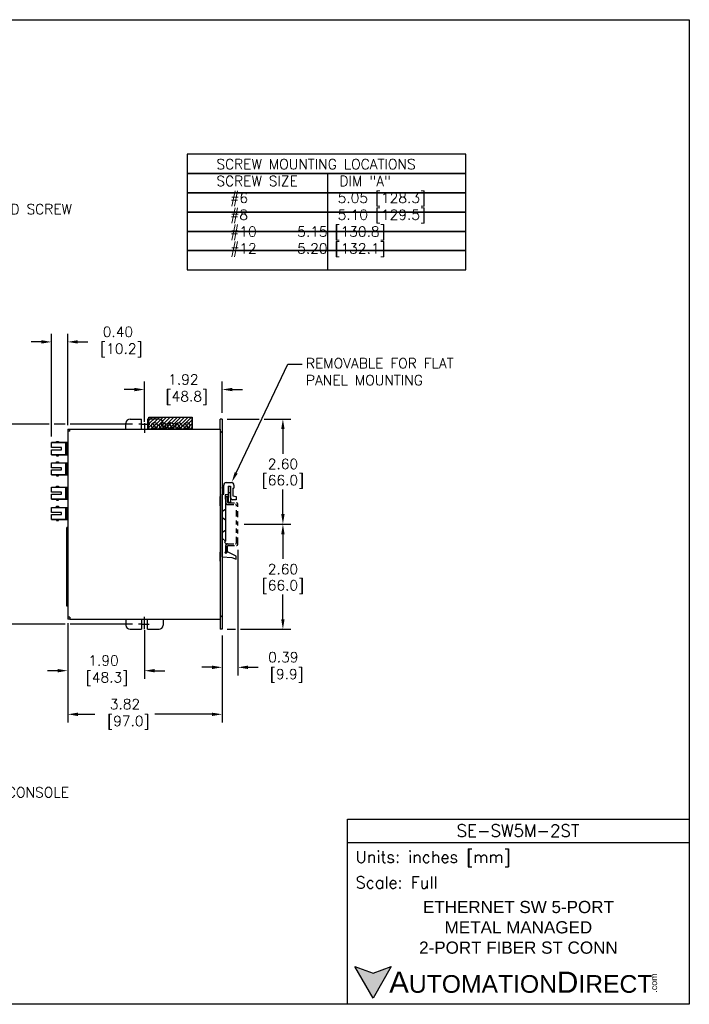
# Model space of a CAD drawing. Extents: x 883.7 to 912.4, y -11.3 to 13.1.
# Tile 2 of 2: x 895.9 to 912.4, y -11.3 to 13.1. Entities that reach past the tile are written whole.
import ezdxf
from ezdxf import colors
from ezdxf.entities.mleader import LeaderData, LeaderLine
from ezdxf.math import Vec2, Vec3

# ---------------------------------------------------------------- set-up
doc = ezdxf.new("R2010")
doc.units = 0
doc.header["$LTSCALE"] = 0.25
doc.header["$MEASUREMENT"] = 0
for name, pattern in [('CENTER', [2, 1.25, -0.25, 0.25, -0.25]), ('HIDDEN', [0.375, 0.25, -0.125]), ('PHANTOM2', [1.25, 0.625, -0.125, 0.125, -0.125, 0.125, -0.125])]:
    doc.linetypes.add(name, pattern=pattern)
doc.layers.get('0').update_dxf_attribs({"linetype": 'CONTINUOUS'})
doc.layers.get('DEFPOINTS').update_dxf_attribs({"linetype": 'CONTINUOUS'})
for name, color, linetype in [('CENTER', 40, 'CENTER'), ('dim', 140, 'CONTINUOUS'), ('dim @ 1', 140, 'CONTINUOUS'), ('HIDDEN', 102, 'HIDDEN'), ('PHAMTON', 130, 'PHANTOM2'), ('SCREW', 9, 'CONTINUOUS'), ('TEXT', 140, 'CONTINUOUS')]:
    doc.layers.add(name, color=color, linetype=linetype)
doc.styles.add('\\M+2ABAC\\M+2A6A11', font='txt')
doc.styles.add('ROMANS', font='romans.shx')
doc.styles.get("Standard").update_dxf_attribs({"font": 'romans.shx'})
doc.dimstyles.get("Standard").update_dxf_attribs({"dimtxt": 0.25, "dimasz": 0.25, "dimexe": 0.2, "dimexo": 0.15, "dimgap": 0.0625, "dimtad": 0, "dimtih": 1, "dimtoh": 1, "dimzin": 0, "dimdsep": 46, "dimtxsty": 'Standard', "dimcen": -0.1, "dimadec": 0, "dimazin": 0, "dimtfac": 1, "dimtofl": 0, "dimtmove": 0, "dimatfit": 3, "dimfxl": 0, "dimtolj": 1, "dimtzin": 0, "dimarcsym": 0})

# ---------------------------------------------------------------- blocks, each defined once
blk = doc.blocks.new('*X2')
at = {"color": 0}
for p, q in [((19.086, 21.071), (19.348, 21.332)), ((19.086, 21.159), (19.259, 21.332)), ((19.086, 21.247), (19.171, 21.332)), ((19.136, 21.032), (19.436, 21.332)), ((19.224, 21.032), (19.524, 21.332)), ((19.313, 21.032), (19.613, 21.332)), ((19.401, 21.032), (19.701, 21.332)), ((19.49, 21.032), (19.79, 21.332)), ((19.578, 21.032), (19.878, 21.332)), ((19.666, 21.032), (19.966, 21.332)), ((19.755, 21.032), (20.055, 21.332)), ((19.843, 21.032), (20.143, 21.332)), ((19.932, 21.032), (20.158, 21.259)), ((20.02, 21.032), (20.158, 21.17)), ((20.108, 21.032), (20.158, 21.082))]:
    blk.add_line(p, q, dxfattribs=at)
blk = doc.blocks.new('DINRAIL')
at = {"layer": 'PHAMTON'}
for p, q in [((26.116, 9.755), (26.156, 9.755)), ((26.116, 9.595), (26.116, 9.755)), ((26.156, 9.615), (26.156, 9.755)), ((26.156, 9.555), (26.356, 9.555)), ((26.176, 9.595), (26.376, 9.595)), ((26.376, 8.6), (26.376, 9.535)), ((26.416, 8.58), (26.416, 9.555)), ((26.116, 8.38), (26.116, 8.54)), ((26.156, 8.58), (26.356, 8.58)), ((26.176, 8.54), (26.376, 8.54)), ((26.116, 8.38), (26.156, 8.38)), ((26.156, 8.38), (26.156, 8.52))]:
    blk.add_line(p, q, dxfattribs=at)
for centre, radius, start, end in [((26.156, 9.595), 0.04, 180, 270), ((26.176, 9.615), 0.02, 180, 270), ((26.356, 9.535), 0.02, 0, 90), ((26.376, 9.555), 0.04, 0, 90), ((26.156, 8.54), 0.04, 90, 180), ((26.176, 8.52), 0.02, 90, 180), ((26.356, 8.6), 0.02, 270, 0), ((26.376, 8.58), 0.04, 270, 0)]:
    blk.add_arc(centre, radius, start, end, dxfattribs=at)
blk = doc.blocks.new('*D7')
at = {"layer": 'DEFPOINTS', "color": 0}
for p in [(897.043, 5.089), (897.043, 2.882, -0.02), (896.643, 2.598)]:
    blk.add_point(p, dxfattribs=at)
at = {"layer": 'dim', "color": 0, "lineweight": -2}
for p, q in [((896.643, 2.748), (896.643, 5.289)), ((897.043, 3.032), (897.043, 5.289)), ((896.393, 5.089), (896.143, 5.089)), ((897.293, 5.089), (897.543, 5.089))]:
    blk.add_line(p, q, dxfattribs=at)
at = {"layer": 'dim', "color": 0}
for points in [[(896.393, 5.131), (896.393, 5.048), (896.643, 5.089)], [(897.293, 5.131), (897.293, 5.048), (897.043, 5.089)]]:
    blk.add_solid(points, dxfattribs=at)
at = {"layer": 'dim', "color": 0, "insert": (898.284, 5.089), "char_height": 0.25, "attachment_point": 5}
blk.add_mtext('\\A1;0.40\\P [10.2]', dxfattribs=at)
blk = doc.blocks.new('*D8')
at = {"layer": 'DEFPOINTS', "color": 0}
for p in [(897.043, -1.718, -0.02), (898.943, -1.893, -0.01), (898.943, -3.041)]:
    blk.add_point(p, dxfattribs=at)
at = {"layer": 'dim', "color": 0, "lineweight": -2}
for p, q in [((897.043, -1.868), (897.043, -3.241)), ((898.943, -2.043), (898.943, -3.241)), ((896.793, -3.041), (896.543, -3.041)), ((899.193, -3.041), (899.443, -3.041))]:
    blk.add_line(p, q, dxfattribs=at)
at = {"layer": 'dim', "color": 0}
for points in [[(896.793, -2.999), (896.793, -3.083), (897.043, -3.041)], [(899.193, -2.999), (899.193, -3.083), (898.943, -3.041)]]:
    blk.add_solid(points, dxfattribs=at)
at = {"layer": 'dim', "color": 0, "insert": (897.929, -3.041), "char_height": 0.25, "attachment_point": 5}
blk.add_mtext('\\A1;1.90\\P [48.3]', dxfattribs=at)
blk = doc.blocks.new('*D9')
at = {"layer": 'DEFPOINTS', "color": 0}
for p in [(900.863, 3.911), (900.863, 3.182, -0.022), (898.943, 2.963)]:
    blk.add_point(p, dxfattribs=at)
at = {"layer": 'dim', "color": 0, "lineweight": -2}
for p, q in [((898.693, 3.911), (898.443, 3.911)), ((898.943, 3.113), (898.943, 4.111)), ((900.863, 3.332), (900.863, 4.111)), ((901.113, 3.911), (901.363, 3.911))]:
    blk.add_line(p, q, dxfattribs=at)
at = {"layer": 'dim', "color": 0}
for points in [[(898.693, 3.953), (898.693, 3.869), (898.943, 3.911)], [(901.113, 3.953), (901.113, 3.869), (900.863, 3.911)]]:
    blk.add_solid(points, dxfattribs=at)
at = {"layer": 'dim', "color": 0, "insert": (899.903, 3.911), "char_height": 0.25, "attachment_point": 5}
blk.add_mtext('\\A1;1.92\\P [48.8]', dxfattribs=at)
blk = doc.blocks.new('*D10')
at = {"layer": 'DEFPOINTS', "color": 0}
for p in [(898.798, 3.057, -0.01), (895.397, -1.893), (898.797, -1.893, -0.01)]:
    blk.add_point(p, dxfattribs=at)
at = {"layer": 'dim', "color": 0, "lineweight": -2}
for p, q in [((896.58, 3.057), (895.197, 3.057)), ((896.98, 3.057), (896.705, 3.057)), ((898.648, 3.057), (897.105, 3.057)), ((895.397, 2.807), (895.397, 0.793)), ((895.397, -1.643), (895.397, 0.371)), ((896.98, -1.893), (895.197, -1.893)), ((898.647, -1.893), (897.105, -1.893))]:
    blk.add_line(p, q, dxfattribs=at)
at = {"layer": 'dim', "color": 0}
for points in [[(895.355, 2.807), (895.439, 2.807), (895.397, 3.057)], [(895.355, -1.643), (895.439, -1.643), (895.397, -1.893)]]:
    blk.add_solid(points, dxfattribs=at)
at = {"layer": 'dim', "color": 0, "insert": (895.397, 0.582), "char_height": 0.25, "attachment_point": 5}
blk.add_mtext('\\A1;"A"', dxfattribs=at)
blk = doc.blocks.new('*D3')
at = {"layer": 'DEFPOINTS', "color": 0}
for p in [(900.838, 3.182, -0.022), (901.253, 0.582), (902.365, 0.582)]:
    blk.add_point(p, dxfattribs=at)
at = {"layer": 'dim', "color": 0, "lineweight": -2}
for p, q in [((900.988, 3.182), (901.779, 3.182)), ((901.904, 3.182), (902.565, 3.182)), ((902.365, 2.932), (902.365, 2.323)), ((902.365, 0.832), (902.365, 1.442)), ((901.403, 0.582), (902.565, 0.582))]:
    blk.add_line(p, q, dxfattribs=at)
at = {"layer": 'dim', "color": 0}
for points in [[(902.323, 2.932), (902.407, 2.932), (902.365, 3.182)], [(902.323, 0.832), (902.407, 0.832), (902.365, 0.582)]]:
    blk.add_solid(points, dxfattribs=at)
at = {"layer": 'dim', "color": 0, "char_height": 0.25, "attachment_point": 5}
for s, insert in [('\\A1;2.60', (902.365, 2.07)), ('\\A1;[66.0]', (902.365, 1.629))]:
    blk.add_mtext(s, dxfattribs=dict(at, insert=insert))
blk = doc.blocks.new('*D12')
at = {"layer": 'DEFPOINTS', "color": 0}
for p in [(901.253, 0.582), (900.838, -2.018, -0.022), (902.365, -2.018)]:
    blk.add_point(p, dxfattribs=at)
at = {"layer": 'dim', "color": 0, "lineweight": -2}
for p, q in [((901.403, 0.582), (902.565, 0.582)), ((902.365, 0.332), (902.365, -0.277)), ((902.365, -1.768), (902.365, -1.158)), ((900.988, -2.018), (901.191, -2.018)), ((901.316, -2.018), (902.565, -2.018))]:
    blk.add_line(p, q, dxfattribs=at)
at = {"layer": 'dim', "color": 0}
for points in [[(902.323, 0.332), (902.407, 0.332), (902.365, 0.582)], [(902.323, -1.768), (902.407, -1.768), (902.365, -2.018)]]:
    blk.add_solid(points, dxfattribs=at)
at = {"layer": 'dim', "color": 0, "char_height": 0.25, "attachment_point": 5}
for s, insert in [('\\A1;2.60', (902.365, -0.53)), ('\\A1;[66.0]', (902.365, -0.971))]:
    blk.add_mtext(s, dxfattribs=dict(at, insert=insert))
blk = doc.blocks.new('*D13')
at = {"layer": 'DEFPOINTS', "color": 0}
for p in [(901.253, 0.095), (900.863, -2.018, -0.022), (900.863, -2.958)]:
    blk.add_point(p, dxfattribs=at)
at = {"layer": 'dim', "color": 0, "lineweight": -2}
for p, q in [((901.253, -0.055), (901.253, -3.158)), ((900.863, -2.168), (900.863, -3.158)), ((900.613, -2.958), (900.363, -2.958)), ((901.503, -2.958), (901.753, -2.958))]:
    blk.add_line(p, q, dxfattribs=at)
at = {"layer": 'dim', "color": 0}
for points in [[(900.613, -2.916), (900.613, -3), (900.863, -2.958)], [(901.503, -2.916), (901.503, -3), (901.253, -2.958)]]:
    blk.add_solid(points, dxfattribs=at)
at = {"layer": 'dim', "color": 0, "insert": (902.375, -2.958), "char_height": 0.25, "attachment_point": 5}
blk.add_mtext('\\A1;0.39\\P [9.9]', dxfattribs=at)
blk = doc.blocks.new('*D14')
at = {"layer": 'DEFPOINTS', "color": 0}
for p in [(897.044, -1.758, -0.02), (900.863, -2.018), (897.044, -4.12)]:
    blk.add_point(p, dxfattribs=at)
at = {"layer": 'dim', "color": 0, "lineweight": -2}
for p, q in [((897.044, -1.908), (897.044, -4.32)), ((900.863, -2.168), (900.863, -4.32)), ((897.294, -4.12), (897.717, -4.12)), ((900.613, -4.12), (899.199, -4.12))]:
    blk.add_line(p, q, dxfattribs=at)
at = {"layer": 'dim', "color": 0}
for points in [[(897.294, -4.079), (897.294, -4.162), (897.044, -4.12)], [(900.613, -4.079), (900.613, -4.162), (900.863, -4.12)]]:
    blk.add_solid(points, dxfattribs=at)
at = {"layer": 'dim', "color": 0, "insert": (898.458, -4.12), "char_height": 0.25, "attachment_point": 5}
blk.add_mtext('\\A1;3.82\\P [97.0]', dxfattribs=at)

msp = doc.modelspace()

# ---------------------------------------------------------------- hatches: boundary and pattern name
at = {"layer": 'TEXT'}
msp.add_hatch(color=256, dxfattribs=at).paths.add_polyline_path([(905.045, -10.357), (904.595, -10.521), (904.145, -10.357), (904.595, -11.136)])

# ---------------------------------------------------------------- linework, layer by layer
for p, q in [((898.584, 3.182, -0.01), (898.868, 3.182, -0.01)), ((898.868, 2.932, -0.01), (898.868, 3.182, -0.01)), ((899.018, 3.182, -0.01), (899.018, 2.932, -0.01)), ((899.302, 3.182, -0.01), (899.018, 3.182, -0.01)), ((900.813, 2.932, -0.02), (900.813, 3.182, -0.022)), ((900.863, 3.182, -0.022), (900.813, 3.182, -0.022)), ((900.863, 3.182, -0.022), (900.863, 2.882, -0.02)), ((897.043, 2.932, -0.02), (897.043, -1.768, -0.02)), ((897.043, 2.932, -0.02), (897.093, 2.932, -0.02)), ((897.093, 2.932, -0.02), (898.484, 2.932, -0.02)), ((897.093, 2.932, -0.02), (900.813, 2.932, -0.02)), ((897.093, 2.882, -0.02), (897.093, 2.932, -0.02)), ((898.484, 2.932, -0.01), (898.484, 3.082, -0.01)), ((898.868, 2.932, -0.01), (899.018, 2.932, -0.01)), ((899.402, 2.932, -0.01), (899.402, 3.082, -0.01)), ((899.402, 2.932, -0.02), (900.813, 2.932, -0.02)), ((900.813, 2.932, -0.02), (900.813, -1.768)), ((897.093, 2.882, -0.02), (897.043, 2.882, -0.02)), ((900.863, 2.882, -0.02), (900.813, 2.832, -0.02)), ((896.643, 2.599), (897.043, 2.599)), ((896.643, 2.474), (896.643, 2.599)), ((897.043, 2.598), (896.643, 2.598)), ((896.893, 2.474), (896.643, 2.474)), ((896.768, 2.599), (896.768, 2.624)), ((896.768, 2.624), (896.818, 2.624)), ((896.818, 2.624), (896.818, 2.599)), ((896.893, 2.424), (896.893, 2.474)), ((896.993, 2.299), (896.993, 2.599)), ((897.018, 2.299), (897.018, 2.599)), ((897.043, 2.299), (897.043, 2.599)), ((896.643, 2.299), (896.643, 2.424)), ((896.643, 2.424), (896.893, 2.424)), ((897.043, 2.299), (896.643, 2.299)), ((896.643, 2.299), (897.043, 2.299)), ((896.768, 2.299), (896.768, 2.274)), ((896.768, 2.274), (896.818, 2.274)), ((896.818, 2.274), (896.818, 2.299)), ((896.643, 1.974), (896.643, 2.099)), ((896.643, 2.099), (897.043, 2.099)), ((896.893, 1.974), (896.643, 1.974)), ((896.768, 2.124), (896.818, 2.124)), ((896.768, 2.099), (896.768, 2.124)), ((896.818, 2.124), (896.818, 2.099)), ((896.893, 1.924), (896.893, 1.974)), ((896.993, 1.799), (896.993, 2.099)), ((897.018, 1.799), (897.018, 2.099)), ((897.043, 1.799), (897.043, 2.099)), ((896.643, 1.924), (896.893, 1.924)), ((896.643, 1.799), (896.643, 1.924)), ((896.643, 1.799), (897.043, 1.799)), ((897.043, 1.799), (896.643, 1.799)), ((896.768, 1.799), (896.768, 1.774)), ((896.768, 1.774), (896.818, 1.774)), ((896.818, 1.774), (896.818, 1.799)), ((896.643, 1.498), (897.043, 1.498)), ((896.643, 1.373), (896.643, 1.498)), ((896.768, 1.498), (896.768, 1.523)), ((896.768, 1.523), (896.818, 1.523)), ((896.818, 1.523), (896.818, 1.498)), ((896.993, 1.198), (896.993, 1.498)), ((897.018, 1.198), (897.018, 1.498)), ((897.043, 1.198), (897.043, 1.498)), ((900.813, 1.49, -0.014), (900.813, 1.27, -0.014)), ((900.863, 1.47, -0.007), (900.863, 1.49, -0.007)), ((900.901, 1.327, -0.007), (900.901, 1.55, -0.007)), ((900.961, 1.61, -0.007), (901.093, 1.61, -0.007)), ((901.01, 1.523, -0.007), (901.07, 1.523, -0.007)), ((901.01, 1.523, -0.007), (901.01, 1.307, -0.007)), ((901.01, 1.523, -0.007), (901.01, 1.116, -0.007)), ((901.07, 1.245, -0.007), (901.07, 1.523, -0.007)), ((901.07, 1.523, -0.007), (901.07, 1.116, -0.007)), ((901.129, 1.472, -0.007), (901.129, 1.279, -0.007)), ((901.129, 1.472, -0.007), (901.153, 1.472, -0.007)), ((901.153, 1.55, -0.007), (901.153, 1.472, -0.007)), ((896.893, 1.373), (896.643, 1.373)), ((896.643, 1.198), (896.643, 1.323)), ((896.643, 1.323), (896.893, 1.323)), ((896.893, 1.323), (896.893, 1.373)), ((900.813, 1.035, -0.007), (900.813, 1.27, -0.014)), ((900.862, -0.228, -0.007), (900.862, 1.327, -0.007)), ((900.862, 1.327, -0.007), (900.901, 1.327, -0.007)), ((900.863, 1.27, -0.007), (900.863, -0.11, -0.007)), ((901.01, 1.307, -0.007), (900.933, 1.307, -0.007)), ((900.933, 1.307, -0.007), (900.933, 1.201, -0.007)), ((901.07, 1.354, -0.007), (901.01, 1.354, -0.007)), ((901.129, 1.279, -0.007), (901.208, 1.264, -0.007)), ((901.208, 1.264, -0.007), (901.208, 1.185, -0.007)), ((897.043, 1.198), (896.643, 1.198)), ((896.643, 1.198), (897.043, 1.198)), ((896.643, 0.873), (896.643, 0.998)), ((896.643, 0.998), (897.043, 0.998)), ((896.768, 1.198), (896.768, 1.173)), ((896.768, 1.173), (896.818, 1.173)), ((896.768, 1.023), (896.818, 1.023)), ((896.768, 0.998), (896.768, 1.023)), ((896.818, 1.173), (896.818, 1.198)), ((896.818, 1.023), (896.818, 0.998)), ((896.993, 0.698), (896.993, 0.998)), ((897.018, 0.698), (897.018, 0.998)), ((897.043, 0.698), (897.043, 0.998)), ((900.933, 1.201, -0.007), (900.953, 1.201, -0.007)), ((900.953, 0.166, -0.007), (900.953, 1.201, -0.007)), ((901.07, 1.116, -0.007), (901.01, 1.116, -0.007)), ((901.208, 1.185, -0.007), (901.13, 1.185, -0.007)), ((896.893, 0.873), (896.643, 0.873)), ((896.643, 0.823), (896.893, 0.823)), ((896.643, 0.698), (896.643, 0.823)), ((896.893, 0.823), (896.893, 0.873)), ((896.643, 0.698), (897.043, 0.698)), ((897.043, 0.698), (896.643, 0.698)), ((896.768, 0.698), (896.768, 0.673)), ((896.768, 0.673), (896.818, 0.673)), ((896.818, 0.673), (896.818, 0.698)), ((897.023, -1.443), (897.023, 0.5)), ((897.043, 0.5), (897.023, 0.5)), ((897.043, 0.5), (897.023, 0.5)), ((897.023, -0.145), (897.023, 0.5)), ((900.813, 0.125, -0.007), (900.813, -0.11, -0.014)), ((900.953, 0.166, -0.007), (900.921, 0.136, -0.007)), ((900.921, 0.136, -0.007), (900.953, 0.106, -0.007)), ((900.953, 0.106, -0.007), (900.953, -0.091, -0.007)), ((897.023, -0.79), (897.023, -0.145)), ((900.813, -0.33, -0.014), (900.813, -0.11, -0.014)), ((900.862, -0.228, -0.007), (901.098, -0.24, -0.007)), ((900.953, -0.091, -0.007), (900.926, -0.119, -0.007)), ((900.926, -0.119, -0.007), (900.953, -0.146, -0.007)), ((900.998, -0.101, -0.007), (900.953, -0.146, -0.007)), ((901.208, -0.213, -0.007), (900.998, -0.101, -0.007)), ((901.098, -0.24, -0.007), (901.208, -0.28, -0.007)), ((901.208, -0.28, -0.007), (901.208, -0.213, -0.007)), ((900.863, -0.31, -0.007), (900.863, -1.385, -0.007)), ((897.023, -1.435), (897.023, -0.79)), ((897.043, -1.443), (897.023, -1.443)), ((900.863, -1.718), (900.813, -1.668)), ((897.093, -1.718), (897.043, -1.718, -0.02)), ((897.093, -1.768), (897.043, -1.768)), ((897.093, -1.718), (897.093, -1.768)), ((897.093, -1.768), (898.484, -1.768, 0)), ((897.093, -1.768), (900.813, -1.768)), ((898.484, -1.768, -0.01), (898.484, -1.918, -0.01)), ((898.868, -1.768, -0.01), (898.868, -2.018, -0.01)), ((898.868, -1.768, 0.01), (899.018, -1.768, 0.01)), ((899.018, -2.018, -0.01), (899.018, -1.768, -0.01)), ((899.402, -1.768, -0.01), (899.402, -1.918, -0.01)), ((899.402, -1.768, 0), (900.813, -1.768, 0)), ((900.813, -1.768, -0.02), (900.813, -2.018, -0.022)), ((900.863, -1.718), (900.863, -2.018, -0.022)), ((898.584, -2.018, -0.01), (898.868, -2.018, -0.01)), ((899.018, -2.018, -0.01), (899.302, -2.018, -0.01)), ((900.863, -2.018, -0.022), (900.813, -2.018, -0.022))]:
    msp.add_line(p, q)
at = {"linetype": 'Continuous'}
for p, q in [((900.813, 2.932, -0.02), (900.813, 2.832, -0.02)), ((900.863, 2.932, -0.02), (900.863, -1.768, 0)), ((900.813, -1.668, -0.001), (900.813, -1.768, 0))]:
    msp.add_line(p, q, dxfattribs=at)
at = {"elevation": -0.007}
for points in [[(900.813, 1.215), (900.813, 1.065)], [(900.813, 0.095), (900.813, -0.055)]]:
    msp.add_lwpolyline(points, dxfattribs=at)
for centre, radius, start, end in [((898.584, 3.082, -0.01), 0.1, 90, 180), ((899.302, 3.082, -0.01), 0.1, 0, 90), ((900.961, 1.55, -0.007), 0.06, 90, 180), ((901.093, 1.55, -0.007), 0.06, 0, 90), ((901.13, 1.245, -0.007), 0.06, 180, 270), ((898.584, -1.918, -0.01), 0.1, 180, 270), ((899.302, -1.918, -0.01), 0.1, 270, 0)]:
    msp.add_arc(centre, radius, start, end)
at = {"layer": 'CENTER'}
for p, q in [((898.868, 3.057, -0.01), (898.798, 3.057, -0.01)), ((898.868, 3.057, -0.01), (899.07, 3.057, -0.01)), ((898.943, 3.082), (898.943, 2.844)), ((898.943, -2.018, -0.01), (898.943, -1.68, -0.01)), ((898.868, -1.893, -0.01), (898.797, -1.893, -0.01)), ((898.868, -1.893, -0.01), (899.056, -1.893, -0.01))]:
    msp.add_line(p, q, dxfattribs=at)
at = {"layer": 'DEFPOINTS'}
msp.add_lwpolyline([(883.668, 13.057), (912.416, 13.057), (912.416, -11.291), (883.668, -11.291)], close=True, dxfattribs=at)
at = {"layer": 'HIDDEN'}
for p, q in [((900.953, 0.952, -0.007), (900.862, 0.883, -0.007)), ((900.953, 0.676, -0.007), (900.862, 0.745, -0.007)), ((900.953, 0.437, -0.007), (900.862, 0.368, -0.007)), ((900.948, 0.161, -0.007), (900.862, 0.23, -0.007))]:
    msp.add_line(p, q, dxfattribs=at)
at = {"layer": 'SCREW'}
for p, q in [((899.051, 3.232, -0.02), (900.123, 3.232, 0.01)), ((899.051, 2.932, -0.02), (899.051, 3.232, -0.02)), ((900.123, 2.932, -0.02), (900.123, 3.232, -0.02)), ((899.231, 2.958, 0.01), (899.148, 3.083, 0.01)), ((899.431, 2.958, 0.02), (899.348, 3.083, 0.02)), ((899.631, 2.958, 0.02), (899.548, 3.083, 0.02)), ((899.831, 2.958, 0.01), (899.748, 3.083, 0.01)), ((900.031, 2.958, 0.02), (899.948, 3.083, 0.02))]:
    msp.add_line(p, q, dxfattribs=at)
at = {"layer": 'SCREW', "elevation": -0.02}
msp.add_lwpolyline([(899.051, 3.232), (900.123, 3.232), (900.123, 2.932), (899.051, 2.932)], close=True, dxfattribs=at)
at = {"layer": 'SCREW'}
for centre in [(899.189, 3.021, 0.01), (899.389, 3.021, 0.01), (899.589, 3.021, 0.01), (899.789, 3.021, 0.01), (899.989, 3.021, 0.01)]:
    msp.add_circle(centre, 0.075, dxfattribs=at)
at = {"layer": 'TEXT'}
for p, q in [((901.623, 9.729), (901.17, 9.729)), ((901.623, 9.252), (901.17, 9.252)), ((903.469, 9.249), (903.469, 6.869)), ((903.964, -7.291), (912.416, -7.291))]:
    msp.add_line(p, q, dxfattribs=at)
for points in [[(899.994, 9.252), (906.887, 9.252), (906.887, 9.729), (899.994, 9.729)], [(899.994, 8.775), (906.887, 8.775), (906.887, 9.252), (899.994, 9.252)], [(899.994, 8.299), (906.887, 8.299), (906.887, 8.775), (899.994, 8.775)], [(899.994, 7.822), (906.887, 7.822), (906.887, 8.299), (899.994, 8.299)], [(899.994, 7.346), (906.887, 7.346), (906.887, 7.822), (899.994, 7.822)], [(899.994, 6.869), (906.887, 6.869), (906.887, 7.346), (899.994, 7.346)], [(903.964, -11.291), (903.964, -6.709), (912.416, -6.709), (912.416, -11.291)], [(905.045, -10.357), (904.595, -11.136), (904.145, -10.357), (904.595, -10.521)]]:
    msp.add_lwpolyline(points, close=True, dxfattribs=at)

# ---------------------------------------------------------------- block references
msp.add_blockref('DINRAIL', (874.838, -8.485))
at = {"layer": 'SCREW', "linetype": 'Continuous'}
msp.add_blockref('*X2', (879.964, -18.1), dxfattribs=at)

# ---------------------------------------------------------------- texts
at = {"layer": 'TEXT', "insert": (900.72, 9.609), "char_height": 0.25, "attachment_point": 1}
msp.add_mtext('SCREW MOUNTING LOCATIONS\\PSCREW SIZE      DIM "A"\\P  #6^I^I^I5.05 [128.3]\\P  #8^I^I^I5.10 [129.5]\\P  #10^I^I5.15 [130.8]\\P  #12^I^I5.20 [132.1]', dxfattribs=at)
at = {"layer": 'TEXT', "linetype": 'Continuous', "insert": (908.177, -6.996), "char_height": 0.30131, "width": 5.67176, "attachment_point": 5, "style": 'ROMANS'}
msp.add_mtext('SE-SW5M-2ST', dxfattribs=at)
at = {"layer": 'TEXT', "attachment_point": 4}
for s, insert, char_height, width, style in [(' Units: inches [mm]', (903.964, -7.696), 0.29131, 8.45238, 'ROMANS'), (' Scale: Full', (903.964, -8.279), 0.29131, 8.45238, 'ROMANS'), ('{\\fArial|b0|i0|c0|p34;     \\H1.2x;A\\H0.8333x;UTOMATION\\H1.2x;D\\H0.8333x;IRECT}', (904.145, -10.747), 0.43697, 7.40214, '\\M+2ABAC\\M+2A6A11')]:
    msp.add_mtext(s, dxfattribs=dict(at, insert=insert, char_height=char_height, width=width, style=style))
at = {"layer": 'TEXT', "linetype": 'Continuous', "insert": (908.19, -9.389), "char_height": 0.30131, "width": 6.438, "attachment_point": 5}
msp.add_mtext('{\\fArial|b0|i0|c0|p34;ETHERNET SW 5-PORT\\PMETAL MANAGED\\P2-PORT FIBER ST CONN}', dxfattribs=at)
at = {"layer": 'TEXT', "insert": (911.463, -11.003), "char_height": 0.15731, "width": 0.46616, "attachment_point": 1, "rotation": 90, "style": '\\M+2ABAC\\M+2A6A11'}
msp.add_mtext('{\\fArial|b0|i0|c0|p34;.com}', dxfattribs=at)

# ---------------------------------------------------------------- dimensions: what is measured, and where the dimension line sits
at = {"layer": 'dim @ 1'}
for base, p1, p2, picture, middle in [((897.043, 5.089), (896.643, 2.598), (897.043, 2.882, -0.02), '*D7', (898.284, 5.089)), ((900.863, 3.911), (898.943, 2.963), (900.863, 3.182, -0.022), '*D9', (899.903, 3.911)), ((900.863, -2.958), (901.253, 0.095), (900.863, -2.018, -0.022), '*D13', (902.375, -2.958)), ((898.943, -3.041), (897.043, -1.718, -0.02), (898.943, -1.893, -0.01), '*D8', (897.929, -3.041)), ((897.044, -4.12), (900.863, -2.018), (897.044, -1.758, -0.02), '*D14', (898.458, -4.12))]:
    dim = msp.add_linear_dim(base=base, p1=p1, p2=p2, dimstyle='Standard', override={"dimscale": 1, "dimpost": '\\X', "dimtix": 0, "dimtofl": 0, "dimtmove": 0, "dimatfit": 3}, dxfattribs=at)
    dim.commit()
    dim.dimension.update_dxf_attribs({"geometry": picture, "text_midpoint": middle, "dimtype": 128})
for base, p1, p2, picture, middle in [((902.365, 0.582), (900.838, 3.182, -0.022), (901.253, 0.582), '*D3', (902.365, 1.882)), ((902.365, -2.018), (901.253, 0.582), (900.838, -2.018, -0.022), '*D12', (902.365, -0.718))]:
    dim = msp.add_linear_dim(base=base, p1=p1, p2=p2, angle=90, dimstyle='Standard', override={"dimscale": 1, "dimpost": '\\X', "dimtix": 0, "dimtofl": 0, "dimtmove": 0, "dimatfit": 3}, dxfattribs=at)
    dim.commit()
    dim.dimension.update_dxf_attribs({"geometry": picture, "text_midpoint": middle})
dim = msp.add_linear_dim(base=(895.397, -1.893), p1=(898.798, 3.057, -0.01), p2=(898.797, -1.893, -0.01), angle=90, text='"A"', dimstyle='Standard', override={"dimscale": 1, "dimpost": '\\X', "dimtix": 0, "dimtofl": 0, "dimtmove": 0, "dimatfit": 3}, dxfattribs=at)
dim.commit()
dim.dimension.update_dxf_attribs({"geometry": '*D10', "text_midpoint": (895.397, 0.582)})

# ---------------------------------------------------------------- leaders
at = {"layer": 'TEXT'}
ml = msp.add_multileader_mtext('Standard', dxfattribs=at)
ml.set_content('GROUND SCREW', color=256)
ml.set_leader_properties()
ml.build(insert=Vec2(0, 0))
ml.multileader.update_dxf_attribs({"dogleg_length": 0.36, "arrow_head_size": 0.25})
ctx = ml.context
ctx.base_point, ctx.char_height, ctx.arrow_head_size, ctx.landing_gap_size, ctx.plane_origin = Vec3(894.38, 8.348, -0.08), 0.25, 0.25, 0.09, Vec3(893.332, 7.546, -0.08)
notes = []
notes.append((ctx, [(0, (1, 1, 0), (894.02, 8.348, -0.08), (1, 0), 0.36, [(0, [(893.371, 7.502, -0.08)], 0, [])])]))
ctx.mtext.insert, ctx.mtext.flow_direction = Vec3(894.47, 8.498, -0.08), 5
ml = msp.add_multileader_mtext('Standard', dxfattribs=at)
ml.set_content('REMOVABLE FOR FLAT \\PPANEL MOUNTING', color=256)
ml.set_leader_properties()
ml.build(insert=Vec2(0, 0))
ml.multileader.update_dxf_attribs({"text_right_attachment_type": 6, "dogleg_length": 0.36, "arrow_head_size": 0.25})
ctx = ml.context
ctx.base_point, ctx.char_height, ctx.arrow_head_size, ctx.landing_gap_size, ctx.plane_origin = Vec3(902.844, 4.536), 0.25, 0.25, 0.09, Vec3(901.102, 1.623)
ctx.right_attachment = 6
notes.append((ctx, [(0, (1, 1, 0), (902.484, 4.536), (1, 0), 0.36, [(0, [(901.102, 1.623)], 0, [])])]))
ctx.mtext.insert, ctx.mtext.flow_direction = Vec3(902.934, 4.686), 5
ml = msp.add_multileader_mtext('Standard', dxfattribs=at)
ml.set_content('RJ45 CONSOLE\\PPORT', color=256)
ml.set_leader_properties()
ml.build(insert=Vec2(0, 0))
ml.multileader.update_dxf_attribs({"dogleg_length": 0.36, "arrow_head_size": 0.25})
ctx = ml.context
ctx.base_point, ctx.char_height, ctx.arrow_head_size, ctx.landing_gap_size, ctx.plane_origin = Vec3(894.453, -6.075, -0.04), 0.25, 0.25, 0.09, Vec3(893.558, -6.6, -0.04)
notes.append((ctx, [(0, (1, 1, 0), (894.093, -6.075, -0.04), (1, 0), 0.36, [(0, [(893.558, -6.6, -0.04)], 0, [])])]))
ctx.mtext.insert, ctx.mtext.flow_direction = Vec3(894.543, -5.925, -0.04), 5
for ctx, leaders in notes:
    for number, flags, end, landing, length, lines in leaders:
        leader = LeaderData()
        leader.index, (leader.has_last_leader_line, leader.has_dogleg_vector, leader.attachment_direction) = number, flags
        leader.last_leader_point, leader.dogleg_vector, leader.dogleg_length = Vec3(end), Vec3(landing), length
        for number, points, colour, breaks in lines:
            line = LeaderLine()
            line.index, line.vertices, line.color, line.breaks = number, Vec3.list(points), colors.encode_raw_color(colour), breaks
            leader.lines.append(line)
        ctx.leaders.append(leader)

doc.saveas('drawing.dxf')
